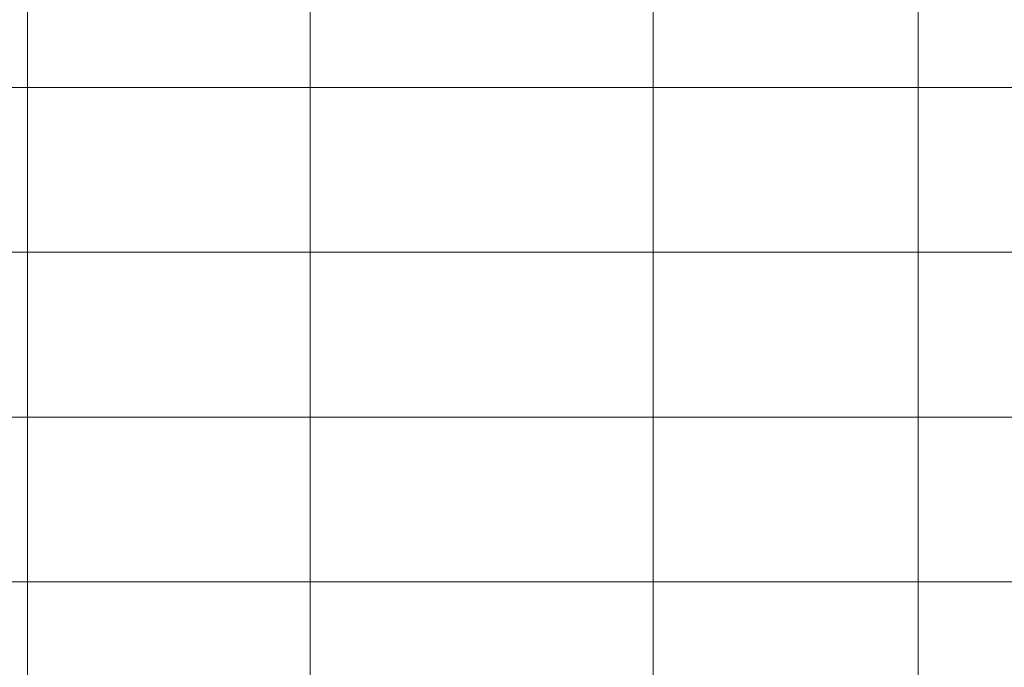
# Model space of a CAD drawing. Extents: x 0 to 1189, y 0 to 841.
# Tile 127 of 132: x 1097 to 1138, y 103 to 131. Entities that reach past the tile are written whole.
import ezdxf

# ---------------------------------------------------------------- set-up
doc = ezdxf.new("R2010")
doc.units = 0

msp = doc.modelspace()

# ---------------------------------------------------------------- linework, layer by layer
at = {"color": 7, "lineweight": 13}
for p, q in [((1134.82, 821.519), (1134.82, 76.519)), ((1097, 821), (1097, 76)), ((1109, 821), (1109, 76)), ((1123.569, 820.881), (1123.569, 75.881)), ((1169, 128), (989, 128)), ((1169, 121), (989, 121)), ((1169, 114), (989, 114)), ((1169, 107), (989, 107))]:
    msp.add_line(p, q, dxfattribs=at)

doc.saveas('drawing.dxf')
